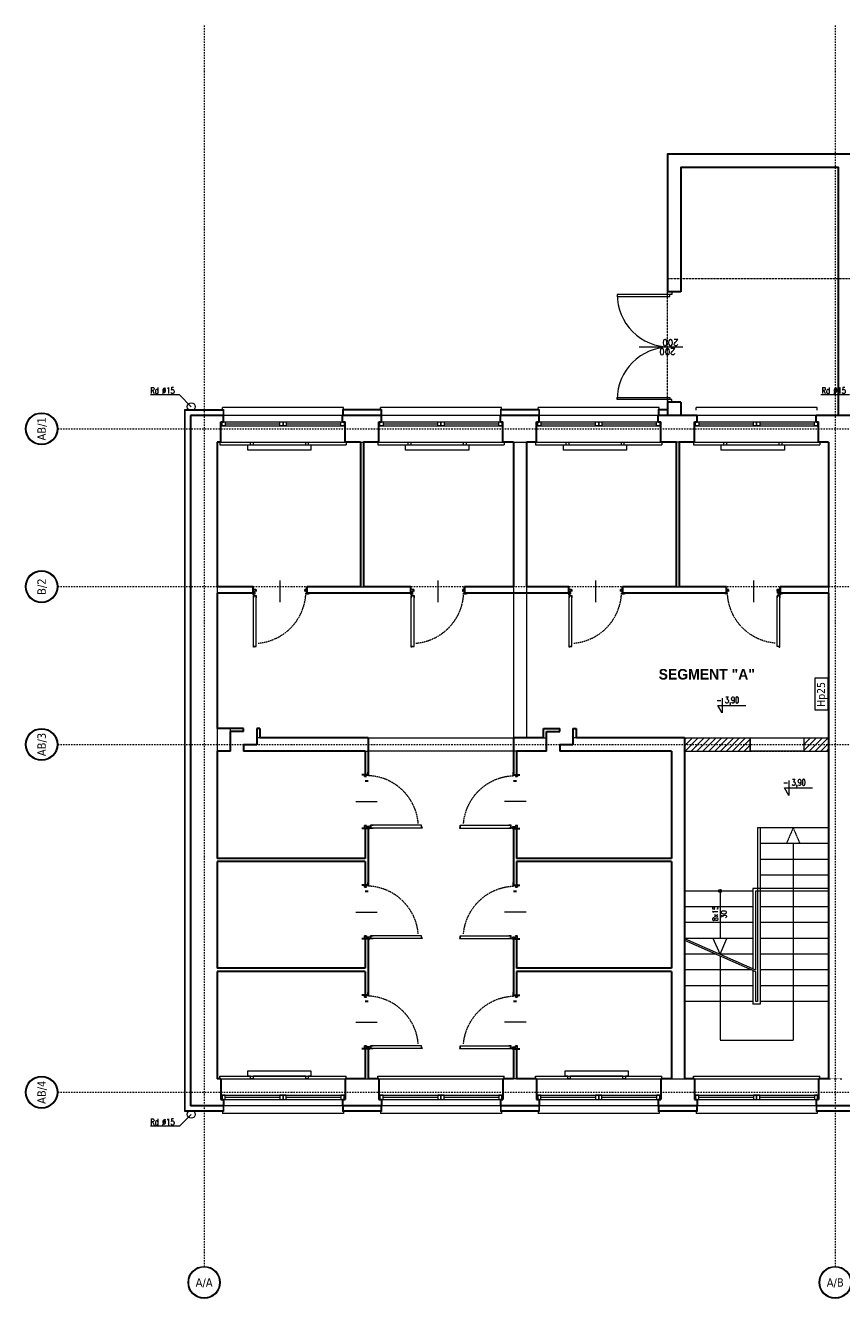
# Model space of a CAD drawing. Header units: millimetres. Extents: x -1893473 to 942156, y -568027 to 942944.
# Tile 76 of 256: x -49787 to -34276, y -220394 to -196197. Entities that reach past the tile are written whole.
import ezdxf
from ezdxf.enums import TextEntityAlignment as Align

# ---------------------------------------------------------------- set-up
doc = ezdxf.new("R2010")
doc.units = ezdxf.units.MM
doc.header["$LTSCALE"] = 0.2
for name, pattern in [('ACAD_ISO03W100', [30, 12, -18]), ('CENTER', [0.6, 0.375, -0.075, 0.075, -0.075]), ('DASHDOT', [25.4, 12.7, -6.35, 0, -6.35]), ('HIDDEN', [9.525, 6.35, -3.175]), ('Hidden Line', [391.222223, 282.222223, -109])]:
    doc.linetypes.add(name, pattern=pattern)
doc.layers.get('0').update_dxf_attribs({"lineweight": 0})
for name, color, linetype, lineweight in [('!! 0_ Istn-okna', 6, 'Continuous', 13), ('!! 0_ Istn-sciany', 7, 'Continuous', 30), ('!! 0_ Istn-widok', 1, 'Continuous', 15), ('!! 0_ Opis', 3, 'Continuous', 13), ('!! 0_Istn-cienka', 4, 'Continuous', 9), ('!! 0_Istn-drzwi', 1, 'Continuous', 13), ('!! 0_Osie', 1, 'DASHDOT', 13), ('!! 0_Widok', 1, 'Continuous', 15), ('!! 1_ tynk zewn  - nowy', 21, 'Continuous', 20), ('!! 2_Drzwi - nowe remont', 33, 'Continuous', 9), ('0-osie-tx', 66, 'Continuous', 9), ('P-Osie', 1, 'DASHDOT', 18), ('P-Przerywana nadproża', 150, 'HIDDEN', 18), ('P-Szraf - Ściana wypełniająca', 171, 'Continuous', 0), ('P-Ściana działowa', 91, 'Continuous', 5), ('P-Ściana wypełniająca', 150, 'Continuous', 13)]:
    doc.layers.add(name, color=color, linetype=linetype, lineweight=lineweight)
doc.layers.add('!! 0_Istn-grzejniki', color=7, linetype='Continuous', lineweight=0, plot=False)
doc.layers.add('!! 1_Wyburzenia', color=7, linetype='ACAD_ISO03W100', lineweight=13, true_color=0xff0505)
doc.styles.add('ARCHETYP', font='romans.shx', dxfattribs={"height": 15})
doc.styles.add('ARIAL', font='tahoma.ttf')
doc.styles.add('SIMPLEX', font='simplex.shx', dxfattribs={"width": 0.77})
doc.styles.add('STYLE10', font='arialbd.ttf')
doc.styles.add('TAHOMA', font='tahoma.ttf')
pattern_1 = [(45, (-98478.905, -15.4), (-56.1266, 56.1266), [])]

# ---------------------------------------------------------------- blocks, each defined once
blk = doc.blocks.new('*U12')
h = blk.add_hatch(color=256)
edge = h.paths.add_edge_path()
edge.add_arc((0, 0), 30.6, 0, 360)
edge = h.paths.add_edge_path(flags=17)
edge.add_arc((0, 0), 29.4, 0, 360)
for radius in [30.6, 29.4]:
    blk.add_circle((0, 0), radius)
at = {"style": 'TAHOMA', "flags": 8}
blk.add_attdef('ANSICHTSNUMMER', text='', height=16, dxfattribs=at).set_placement((0, 0), align=Align.MIDDLE_CENTER)
blk = doc.blocks.new('BLOK OSI')
at = {"layer": 'P-Osie'}
for points in [[(48917.7, -193635.5), (48917.7, -195994)], [(50117.2, -193635.5), (50117.2, -195994)], [(48639.3, -194402.1), (55424.3, -194402.1)], [(48639.3, -194702.1), (55442.3, -194702.1)], [(48639.3, -195002.1), (55442.3, -195002.1)], [(48639.3, -195663.1), (55424.3, -195663.1)]]:
    blk.add_lwpolyline(points, dxfattribs=at)
at = {"layer": '0-osie-tx'}
ref = blk.add_blockref('*U12', (48608.7, -194402.1), dxfattribs=dict(at, rotation=270))
ref.add_attrib('ANSICHTSNUMMER', 'AB/1', dxfattribs={"layer": '0', "height": 16, "rotation": 90, "style": 'TAHOMA', "flags": 8}).set_placement((48608.7, -194402.1), align=Align.MIDDLE_CENTER)
ref = blk.add_blockref('*U12', (48608.7, -194702.1), dxfattribs=dict(at, rotation=270))
ref.add_attrib('ANSICHTSNUMMER', 'B/2', dxfattribs={"layer": '0', "height": 16, "rotation": 90, "style": 'TAHOMA', "flags": 8}).set_placement((48608.7, -194702.1), align=Align.MIDDLE_CENTER)
ref = blk.add_blockref('*U12', (48608.7, -195002.1), dxfattribs=dict(at, rotation=270))
ref.add_attrib('ANSICHTSNUMMER', 'AB/3', dxfattribs={"layer": '0', "height": 16, "rotation": 90, "style": 'TAHOMA', "flags": 8}).set_placement((48608.7, -195002.1), align=Align.MIDDLE_CENTER)
ref = blk.add_blockref('*U12', (48608.7, -195663.1), dxfattribs=dict(at, rotation=270))
ref.add_attrib('ANSICHTSNUMMER', 'AB/4', dxfattribs={"layer": '0', "height": 16, "rotation": 90, "style": 'TAHOMA', "flags": 8}).set_placement((48608.7, -195663.1), align=Align.MIDDLE_CENTER)
ref = blk.add_blockref('*U12', (48917.7, -196024.6), dxfattribs=dict(at, rotation=180))
ref.add_attrib('ANSICHTSNUMMER', 'A/A', dxfattribs={"layer": '0', "height": 16, "style": 'TAHOMA', "flags": 8}).set_placement((48917.7, -196024.6), align=Align.MIDDLE_CENTER)
ref = blk.add_blockref('*U12', (50117.2, -196024.6), dxfattribs=dict(at, rotation=180))
ref.add_attrib('ANSICHTSNUMMER', 'A/B', dxfattribs={"layer": '0', "height": 16, "style": 'TAHOMA', "flags": 8}).set_placement((50117.2, -196024.6), align=Align.MIDDLE_CENTER)
blk = doc.blocks.new('zaw-dr-90-p')
at = {"color": 2, "linetype": 'CENTER', "ltscale": 0.2}
for p, q in [((12, 0), (-12, 0)), ((0, 12), (0, -12)), ((24, 24), (31, 24)), ((24, 19), (31, 19))]:
    blk.add_line(p, q, dxfattribs=at)
at = {"ltscale": 0.2}
for p, q in [((10, 12), (6, 12)), ((10, 0), (10, 6))]:
    blk.add_line(p, q, dxfattribs=at)
blk.add_lwpolyline([(0, 6), (23, 6, 0.414214), (28, 11), (28, 31), (24, 31), (24, 11, -0.414214), (23, 10), (0, 10, 4.561698), (8, 6), (5, 4)], format="xyb", dxfattribs=at)
blk.add_lwpolyline([(0, 0), (-2, 0), (-2, 0), (0, 0), (0, 3), (0, 3), (0, 0), (3, 0), (3, 0), (0, 0), (0, -3), (0, -3)], close=True)
blk.add_lwpolyline([(10, 10), (10, 39), (6, 39), (6, 10)], dxfattribs=at)
blk.add_circle((0, 0), 6.5, dxfattribs=at)
blk = doc.blocks.new('drzwi 90- sc 12')
for p, q in [((-13620.3, 20410.2), (-13620.3, 20313.8)), ((-13614.9, 20409.9), (-13620.3, 20409.9)), ((-13616.1, 20410.3), (-13620.2, 20410.3)), ((-13616.1, 20410.3), (-13620, 20410.3)), ((-13618.2, 20410.3), (-13616.2, 20410.3)), ((-13618.2, 20410.3), (-13616.2, 20410.3)), ((-13616.1, 20410.3), (-13616.1, 20411.5)), ((-13616.1, 20411.5), (-13615, 20411.5)), ((-13614.9, 20411.4), (-13614.9, 20313.8)), ((-13715.8, 20302), (-13716.3, 20302)), ((-13715.6, 20308.3), (-13715.6, 20308.6)), ((-13715.6, 20307.7), (-13715.6, 20308.6)), ((-13715.6, 20307.8), (-13715.6, 20308.6)), ((-13715.6, 20307.7), (-13715.4, 20307.7)), ((-13620.3, 20313.5), (-13620.3, 20318)), ((-13614.9, 20313.8), (-13620.3, 20313.8)), ((-13618.2, 20313.4), (-13620.2, 20313.4)), ((-13618.2, 20313.7), (-13618.2, 20313.4)), ((-13618.2, 20313.7), (-13616.4, 20313.7)), ((-13617.8, 20311.1), (-13617.8, 20305.7)), ((-13617.8, 20311.1), (-13617.8, 20305.7)), ((-13616.2, 20309.9), (-13617.4, 20309.9)), ((-13616.8, 20302), (-13616.3, 20302)), ((-13616.2, 20309.9), (-13616.2, 20311)), ((-13615.9, 20313.2), (-13615.9, 20312.2)), ((-13615.9, 20312.2), (-13615, 20312.2)), ((-13614.9, 20312.3), (-13614.9, 20318))]:
    blk.add_line(p, q)
for points in [[(-13665.3, 20285), (-13665.3, 20325.8)], [(-13615.6, 20309.6), (-13615.3, 20309.6), (-13615.3, 20309.8), (-13616.3, 20309.8), (-13616.3, 20309.6), (-13615.9, 20309.6)]]:
    blk.add_lwpolyline(points)
at = {"lineweight": 30}
for points in [[(-13716.3, 20308.9), (-13721.3, 20308.9)], [(-13716.3, 20308.9), (-13716.3, 20296.9)], [(-13614.3, 20308.9), (-13609.3, 20308.9)], [(-13614.3, 20308.9), (-13614.3, 20296.9)]]:
    blk.add_lwpolyline(points, dxfattribs=at)
at = {"ltscale": 0.2}
for points in [[(-13715.6, 20307.5), (-13715.6, 20309.5, 0.414214), (-13715.9, 20309.8), (-13719.4, 20309.8, 0.414214), (-13719.8, 20309.5), (-13719.8, 20308.9), (-13719.6, 20308.9), (-13719.6, 20309.5, -0.414214), (-13719.4, 20309.6), (-13717, 20309.6)], [(-13717, 20309.6), (-13715.9, 20309.6, -0.414214), (-13715.7, 20309.5), (-13715.7, 20307.5)], [(-13715.7, 20307.8), (-13715.7, 20305.6, 0.414214), (-13715.4, 20305.2), (-13715, 20305.2, -0.414214), (-13714.8, 20305.1), (-13714.8, 20304.5, 0.414214), (-13714.5, 20304.1), (-13713.3, 20304.1, 0.414214), (-13712.9, 20304.5), (-13712.9, 20305.1, -1), (-13712.7, 20305.1), (-13712.7, 20302, -0.414214), (-13712.9, 20301.8), (-13715.4, 20301.8, -0.414214), (-13715.6, 20302), (-13715.6, 20302.5), (-13715.8, 20302.5), (-13715.8, 20302, 0.414214), (-13715.4, 20301.6), (-13712.9, 20301.6, 0.414214), (-13712.6, 20302), (-13712.6, 20305.1, 1), (-13713.1, 20305.1), (-13713.1, 20304.5, -0.414214), (-13713.3, 20304.3), (-13714.5, 20304.3, -0.414214), (-13714.6, 20304.5), (-13714.6, 20305.1, 0.414214), (-13715, 20305.4), (-13715.4, 20305.4, -0.414214), (-13715.6, 20305.6), (-13715.6, 20307.6)], [(-13615.9, 20309.6), (-13616.6, 20309.6, 0.414214), (-13616.8, 20309.5), (-13616.8, 20305.6, -0.414214), (-13617.1, 20305.2), (-13617.6, 20305.2, 0.414214), (-13617.7, 20305.1), (-13617.7, 20304.5, -0.414214), (-13618.1, 20304.1), (-13619.3, 20304.1, -0.414214), (-13619.6, 20304.5), (-13619.6, 20305.1, 1), (-13619.8, 20305.1), (-13619.8, 20302, 0.414214), (-13619.6, 20301.8), (-13617.1, 20301.8, 0.414214), (-13616.9, 20302), (-13616.9, 20302.5), (-13616.8, 20302.5), (-13616.8, 20302, -0.414214), (-13617.1, 20301.6), (-13619.6, 20301.6, -0.414214), (-13620, 20302), (-13620, 20305.1, -1), (-13619.4, 20305.1), (-13619.4, 20304.5, 0.414214), (-13619.3, 20304.3), (-13618.1, 20304.3, 0.414214), (-13617.9, 20304.5), (-13617.9, 20305.1, -0.414214), (-13617.6, 20305.4), (-13617.1, 20305.4, 0.414214), (-13617, 20305.6), (-13617, 20309.5, -0.414214), (-13616.6, 20309.8), (-13613.1, 20309.8, -0.414214), (-13612.8, 20309.5), (-13612.8, 20308.9), (-13612.9, 20308.9), (-13612.9, 20309.5, 0.414214), (-13613.1, 20309.6), (-13615.6, 20309.6)]]:
    blk.add_lwpolyline(points, format="xyb", dxfattribs=at)
blk.add_lwpolyline([(-13616.8, 20308.8), (-13617, 20308.8), (-13617, 20307.4), (-13616.8, 20307.4)], close=True)
at = {"linetype": 'Hidden Line', "lineweight": 9, "ltscale": 0.05}
blk.add_arc((-13615.5, 20305.1), 99.1, 94.8005, 177.6944, dxfattribs=at)
for centre, radius, start, end in [((-13620.2, 20410.2), 0.1, 90, 180), ((-13615, 20411.4), 0.1, 0, 90), ((-13620.2, 20313.5), 0.1, 180, 270), ((-13616.4, 20313.2), 0.5, 0, 90), ((-13616.3, 20311), 0.1, 0, 90), ((-13615, 20312.3), 0.1, 270, 0)]:
    blk.add_arc(centre, radius, start, end)
at = {"xscale": 0.09999999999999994, "yscale": 0.09999999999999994, "zscale": 0.09999999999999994, "rotation": 180.0000000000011}
blk.add_blockref('zaw-dr-90-p', (-13614.9, 20310.9), dxfattribs=at)

msp = doc.modelspace()

# ---------------------------------------------------------------- hatches: boundary and pattern name
at = {"layer": 'P-Szraf - Ściana wypełniająca'}
h = msp.add_hatch(dxfattribs=at)
h.set_pattern_fill('ANSI31', color=256, scale=25)
h.set_pattern_definition(pattern_1)
h.paths.add_polyline_path([(-36010.65339, -209738.09366), (-37260.65339, -209738.09366), (-37260.65339, -209988.09366), (-36010.65339, -209988.09366)])
h = msp.add_hatch(dxfattribs=at)
h.set_pattern_fill('ANSI31', color=256, scale=25)
h.set_pattern_definition(pattern_1)
h.paths.add_polyline_path([(-34990.65339, -209738.09366), (-34520.65339, -209738.09366), (-34520.65339, -209988.09366), (-34990.65339, -209988.09366)])

# ---------------------------------------------------------------- linework, layer by layer
at = {"layer": '!! 0_ Istn-okna'}
for points in [[(-46070.65339, -203728.09366), (-43710.65339, -203728.09366)], [(-43070.65339, -203728.09366), (-40710.65339, -203728.09366)], [(-40070.65339, -203728.09366), (-37710.65339, -203728.09366)], [(-37070.65339, -203728.09366), (-34710.65339, -203728.09366)], [(-46070.65339, -203808.09366), (-43710.65339, -203808.09366)], [(-45990.65339, -203768.09366), (-44950.65339, -203768.09366)], [(-44830.65339, -203768.09366), (-43790.65339, -203768.09366)], [(-43070.65339, -203808.09366), (-40710.65339, -203808.09366)], [(-42990.65339, -203768.09366), (-41950.65339, -203768.09366)], [(-41830.65339, -203768.09366), (-40790.65339, -203768.09366)], [(-40070.65339, -203808.09366), (-37710.65339, -203808.09366)], [(-39990.65339, -203768.09366), (-38950.65339, -203768.09366)], [(-38830.65339, -203768.09366), (-37790.65339, -203768.09366)], [(-37070.65339, -203808.09366), (-34710.65339, -203808.09366)], [(-36990.65339, -203768.09366), (-35950.65339, -203768.09366)], [(-35830.65339, -203768.09366), (-34790.65339, -203768.09366)], [(-46070.65339, -216528.09366), (-43710.65339, -216528.09366)], [(-43070.65339, -216528.09366), (-40710.65339, -216528.09366)], [(-40070.65339, -216528.09366), (-37710.65339, -216528.09366)], [(-37070.65339, -216528.09366), (-34710.65339, -216528.09366)], [(-46070.65339, -216608.09366), (-43710.65339, -216608.09366)], [(-45990.65339, -216568.09366), (-44950.65339, -216568.09366)], [(-44830.65339, -216568.09366), (-43790.65339, -216568.09366)], [(-43070.65339, -216608.09366), (-40710.65339, -216608.09366)], [(-42990.65339, -216568.09366), (-41950.65339, -216568.09366)], [(-41830.65339, -216568.09366), (-40790.65339, -216568.09366)], [(-40070.65339, -216608.09366), (-37710.65339, -216608.09366)], [(-39990.65339, -216568.09366), (-38950.65339, -216568.09366)], [(-38830.65339, -216568.09366), (-37790.65339, -216568.09366)], [(-37070.65339, -216608.09366), (-34710.65339, -216608.09366)], [(-36990.65339, -216568.09366), (-35950.65339, -216568.09366)], [(-35830.65339, -216568.09366), (-34790.65339, -216568.09366)]]:
    msp.add_lwpolyline(points, dxfattribs=at)
for points in [[(-46050.65339, -203728.09366), (-45990.65339, -203728.09366), (-45990.65339, -203808.09366), (-46050.65339, -203808.09366)], [(-44950.65339, -203728.09366), (-44890.65339, -203728.09366), (-44890.65339, -203808.09366), (-44950.65339, -203808.09366)], [(-44890.65339, -203728.09366), (-44830.65339, -203728.09366), (-44830.65339, -203808.09366), (-44890.65339, -203808.09366)], [(-43790.65339, -203728.09366), (-43730.65339, -203728.09366), (-43730.65339, -203808.09366), (-43790.65339, -203808.09366)], [(-43050.65339, -203728.09366), (-42990.65339, -203728.09366), (-42990.65339, -203808.09366), (-43050.65339, -203808.09366)], [(-41950.65339, -203728.09366), (-41890.65339, -203728.09366), (-41890.65339, -203808.09366), (-41950.65339, -203808.09366)], [(-41890.65339, -203728.09366), (-41830.65339, -203728.09366), (-41830.65339, -203808.09366), (-41890.65339, -203808.09366)], [(-40790.65339, -203728.09366), (-40730.65339, -203728.09366), (-40730.65339, -203808.09366), (-40790.65339, -203808.09366)], [(-40050.65339, -203728.09366), (-39990.65339, -203728.09366), (-39990.65339, -203808.09366), (-40050.65339, -203808.09366)], [(-38950.65339, -203728.09366), (-38890.65339, -203728.09366), (-38890.65339, -203808.09366), (-38950.65339, -203808.09366)], [(-38890.65339, -203728.09366), (-38830.65339, -203728.09366), (-38830.65339, -203808.09366), (-38890.65339, -203808.09366)], [(-37790.65339, -203728.09366), (-37730.65339, -203728.09366), (-37730.65339, -203808.09366), (-37790.65339, -203808.09366)], [(-37050.65339, -203728.09366), (-36990.65339, -203728.09366), (-36990.65339, -203808.09366), (-37050.65339, -203808.09366)], [(-35950.65339, -203728.09366), (-35890.65339, -203728.09366), (-35890.65339, -203808.09366), (-35950.65339, -203808.09366)], [(-35890.65339, -203728.09366), (-35830.65339, -203728.09366), (-35830.65339, -203808.09366), (-35890.65339, -203808.09366)], [(-34790.65339, -203728.09366), (-34730.65339, -203728.09366), (-34730.65339, -203808.09366), (-34790.65339, -203808.09366)], [(-46050.65339, -216608.09366), (-45990.65339, -216608.09366), (-45990.65339, -216528.09366), (-46050.65339, -216528.09366)], [(-44950.65339, -216608.09366), (-44890.65339, -216608.09366), (-44890.65339, -216528.09366), (-44950.65339, -216528.09366)], [(-44890.65339, -216608.09366), (-44830.65339, -216608.09366), (-44830.65339, -216528.09366), (-44890.65339, -216528.09366)], [(-43790.65339, -216608.09366), (-43730.65339, -216608.09366), (-43730.65339, -216528.09366), (-43790.65339, -216528.09366)], [(-43050.65339, -216608.09366), (-42990.65339, -216608.09366), (-42990.65339, -216528.09366), (-43050.65339, -216528.09366)], [(-41950.65339, -216608.09366), (-41890.65339, -216608.09366), (-41890.65339, -216528.09366), (-41950.65339, -216528.09366)], [(-41890.65339, -216608.09366), (-41830.65339, -216608.09366), (-41830.65339, -216528.09366), (-41890.65339, -216528.09366)], [(-40790.65339, -216608.09366), (-40730.65339, -216608.09366), (-40730.65339, -216528.09366), (-40790.65339, -216528.09366)], [(-40050.65339, -216608.09366), (-39990.65339, -216608.09366), (-39990.65339, -216528.09366), (-40050.65339, -216528.09366)], [(-38950.65339, -216608.09366), (-38890.65339, -216608.09366), (-38890.65339, -216528.09366), (-38950.65339, -216528.09366)], [(-38890.65339, -216608.09366), (-38830.65339, -216608.09366), (-38830.65339, -216528.09366), (-38890.65339, -216528.09366)], [(-37790.65339, -216608.09366), (-37730.65339, -216608.09366), (-37730.65339, -216528.09366), (-37790.65339, -216528.09366)], [(-37050.65339, -216608.09366), (-36990.65339, -216608.09366), (-36990.65339, -216528.09366), (-37050.65339, -216528.09366)], [(-35950.65339, -216608.09366), (-35890.65339, -216608.09366), (-35890.65339, -216528.09366), (-35950.65339, -216528.09366)], [(-35890.65339, -216608.09366), (-35830.65339, -216608.09366), (-35830.65339, -216528.09366), (-35890.65339, -216528.09366)], [(-34790.65339, -216608.09366), (-34730.65339, -216608.09366), (-34730.65339, -216528.09366), (-34790.65339, -216528.09366)]]:
    msp.add_lwpolyline(points, close=True, dxfattribs=at)
at = {"layer": '!! 0_ Istn-sciany'}
for p, q in [((-46650.65339, -203608.09366), (-46650.65339, -216728.09366)), ((-46140.65339, -204118.09366), (-46140.65339, -206868.09366)), ((-43420.65339, -204118.09366), (-43420.65339, -206868.09366)), ((-43360.65339, -204118.09366), (-43360.65339, -206868.09366)), ((-40510.65339, -204118.09366), (-40510.65339, -206868.09366)), ((-40260.65339, -204118.09366), (-40260.65339, -206868.09366)), ((-37420.65339, -204118.09366), (-37420.65339, -206868.09366)), ((-37360.65339, -204118.09366), (-37360.65339, -206868.09366)), ((-34520.65339, -204118.09366), (-34520.65339, -206868.09366)), ((-46140.65339, -206988.09366), (-46140.65339, -209558.09366)), ((-34520.65339, -206988.09366), (-34520.65339, -216218.09366)), ((-45390.65339, -209558.09366), (-45390.65339, -209868.09366)), ((-45330.65339, -209558.09366), (-45330.65339, -209738.09366)), ((-43270.65339, -209738.09366), (-43270.65339, -209988.09366)), ((-40510.65339, -209738.09366), (-40510.65339, -209988.09366)), ((-39380.65339, -209558.09366), (-39380.65339, -209868.09366)), ((-39320.65339, -209558.09366), (-39320.65339, -209738.09366)), ((-37260.65339, -209738.09366), (-37260.65339, -216218.09366)), ((-46140.65339, -209993.09366), (-46140.65339, -212029.76032)), ((-37510.65339, -209993.09366), (-37510.65339, -212029.76032)), ((-46140.65339, -212089.76032), (-46140.65339, -214116.42699)), ((-37510.65339, -212089.76032), (-37510.65339, -214116.42699)), ((-46140.65339, -214176.42699), (-46140.65339, -216218.09366)), ((-37510.65339, -214176.42699), (-37510.65339, -216218.09366))]:
    msp.add_line(p, q, dxfattribs=at)
for points in [[(-34080.65339, -203608.09366), (-34080.65339, -198646.32113), (-37580.65339, -198646.32113), (-37580.65339, -201258.09366)], [(-34330.65339, -203608.09366), (-34330.65339, -198896.32113), (-37330.65339, -198896.32113), (-37330.65339, -201258.09366)], [(-37330.65339, -201258.09366), (-37580.65339, -201258.09366)], [(-37580.65339, -203358.09366), (-37580.65339, -203608.09366)], [(-37330.65339, -203358.09366), (-37580.65339, -203358.09366)], [(-37330.65339, -203358.09366), (-37330.65339, -203608.09366)], [(-46020.65339, -203608.09366), (-46650.65339, -203608.09366)], [(-46070.65339, -203728.09366), (-46020.65339, -203728.09366)], [(-46070.65339, -204118.09366), (-46070.65339, -203728.09366)], [(-46020.65339, -203728.09366), (-46020.65339, -203608.09366)], [(-43020.65339, -203608.09366), (-43760.65339, -203608.09366)], [(-43760.65339, -203728.09366), (-43760.65339, -203608.09366)], [(-43760.65339, -203728.09366), (-43710.65339, -203728.09366)], [(-43710.65339, -204118.09366), (-43710.65339, -203728.09366)], [(-43070.65339, -203728.09366), (-43020.65339, -203728.09366)], [(-43070.65339, -204118.09366), (-43070.65339, -203728.09366)], [(-43020.65339, -203728.09366), (-43020.65339, -203608.09366)], [(-40020.65339, -203608.09366), (-40760.65339, -203608.09366)], [(-40760.65339, -203728.09366), (-40760.65339, -203608.09366)], [(-40760.65339, -203728.09366), (-40710.65339, -203728.09366)], [(-40710.65339, -204118.09366), (-40710.65339, -203728.09366)], [(-40070.65339, -203728.09366), (-40020.65339, -203728.09366)], [(-40070.65339, -204118.09366), (-40070.65339, -203728.09366)], [(-40020.65339, -203728.09366), (-40020.65339, -203608.09366)], [(-37020.65339, -203608.09366), (-37760.65339, -203608.09366)], [(-37760.65339, -203728.09366), (-37760.65339, -203608.09366)], [(-37760.65339, -203728.09366), (-37710.65339, -203728.09366)], [(-37710.65339, -204118.09366), (-37710.65339, -203728.09366)], [(-37070.65339, -203728.09366), (-37020.65339, -203728.09366)], [(-37070.65339, -204118.09366), (-37070.65339, -203728.09366)], [(-37020.65339, -203728.09366), (-37020.65339, -203608.09366)], [(-33990.65339, -203608.09366), (-34760.65339, -203608.09366)], [(-34760.65339, -203728.09366), (-34760.65339, -203608.09366)], [(-34760.65339, -203728.09366), (-34710.65339, -203728.09366)], [(-34710.65339, -204118.09366), (-34710.65339, -203728.09366)], [(-46070.65339, -204118.09366), (-46140.65339, -204118.09366)], [(-43420.65339, -204118.09366), (-43710.65339, -204118.09366)], [(-43070.65339, -204118.09366), (-43360.65339, -204118.09366)], [(-40510.65339, -204118.09366), (-40710.65339, -204118.09366)], [(-40070.65339, -204118.09366), (-40260.65339, -204118.09366)], [(-37420.65339, -204118.09366), (-37710.65339, -204118.09366)], [(-37070.65339, -204118.09366), (-37360.65339, -204118.09366)], [(-34520.65339, -204118.09366), (-34710.65339, -204118.09366)], [(-45460.65258, -206868.09366), (-46140.65339, -206868.09366)], [(-43420.65339, -206868.09366), (-44440.65339, -206868.09366)], [(-44440.65339, -206868.09366), (-44440.65339, -206988.09366)], [(-42460.65339, -206868.09366), (-43360.65339, -206868.09366)], [(-40510.65339, -206868.09366), (-41440.65339, -206868.09366)], [(-41440.65339, -206868.09366), (-41440.65339, -206988.09366)], [(-39460.65339, -206868.09366), (-40260.65339, -206868.09366)], [(-37420.65339, -206868.09366), (-38440.65339, -206868.09366)], [(-38440.65339, -206868.09366), (-38440.65339, -206988.09366)], [(-36460.65339, -206868.09366), (-37360.65339, -206868.09366)], [(-34520.65339, -206868.09366), (-35440.65339, -206868.09366)], [(-35440.65339, -206868.09366), (-35440.65339, -206988.09366)], [(-45460.65339, -206988.09366), (-46140.65339, -206988.09366)], [(-42460.65339, -206988.09366), (-44440.65339, -206988.09366)], [(-39460.65339, -206988.09366), (-41440.65339, -206988.09366)], [(-36460.65339, -206988.09366), (-38440.65339, -206988.09366)], [(-34520.65339, -206988.09366), (-35440.65339, -206988.09366)], [(-45640.65339, -209558.09366), (-46140.65339, -209558.09366)], [(-45640.65339, -209618.09366), (-45890.65339, -209618.09366)], [(-45890.65339, -209988.09366), (-45890.65339, -209618.09366)], [(-45640.65339, -209618.09366), (-45640.65339, -209558.09366)], [(-45330.65339, -209558.09366), (-45390.65339, -209558.09366)], [(-43270.65339, -209738.09366), (-45330.65339, -209738.09366)], [(-39940.65339, -209738.09366), (-40510.65339, -209738.09366)], [(-39940.65339, -209738.09366), (-39940.65339, -209558.09366)], [(-39940.65339, -209558.09366), (-39630.65339, -209558.09366)], [(-39880.65339, -209988.09366), (-39880.65339, -209618.09366)], [(-39880.65339, -209618.09366), (-39630.65339, -209618.09366)], [(-39630.65339, -209618.09366), (-39630.65339, -209558.09366)], [(-39380.65339, -209558.09366), (-39320.65339, -209558.09366)], [(-37260.65339, -209738.09366), (-39320.65339, -209738.09366)], [(-45890.65339, -209988.09366), (-46140.65339, -209988.09366)], [(-45390.65339, -209868.09366), (-45640.65339, -209868.09366)], [(-45640.65339, -209868.09366), (-45640.65339, -209988.09366)], [(-43330.65339, -209988.09366), (-45640.65339, -209988.09366)], [(-43330.65339, -209993.09366), (-43330.65339, -210438.09366)], [(-43270.65339, -209993.09366), (-43270.65339, -210438.09285)], [(-40510.65339, -209993.09366), (-40510.65339, -210438.09366)], [(-39880.65339, -209988.09366), (-40450.65339, -209988.09366)], [(-40450.65339, -209993.09366), (-40450.65339, -210438.09366)], [(-39380.65339, -209868.09366), (-39630.65339, -209868.09366)], [(-39630.65339, -209868.09366), (-39630.65339, -209988.09366)], [(-37510.65339, -209988.09366), (-39630.65339, -209988.09366)], [(-43270.65339, -210558.09366), (-43330.65339, -210558.09366)], [(-40450.65339, -210558.09366), (-40510.65339, -210558.09366)], [(-43330.65339, -211458.09366), (-43330.65339, -212029.76032)], [(-43270.65339, -211458.09366), (-43330.65339, -211458.09366)], [(-43270.65339, -211458.09366), (-43270.65339, -212538.09285)], [(-40510.65339, -211458.09366), (-40510.65339, -212538.09366)], [(-40450.65339, -211458.09366), (-40510.65339, -211458.09366)], [(-40450.65339, -211458.09366), (-40450.65339, -212029.76032)], [(-43330.65339, -212029.76032), (-46140.65339, -212029.76032)], [(-43330.65339, -212089.76032), (-46140.65339, -212089.76032)], [(-43330.65339, -212089.76032), (-43330.65339, -212538.09285)], [(-37510.65339, -212029.76032), (-40450.65339, -212029.76032)], [(-40450.65339, -212089.76032), (-40450.65339, -212538.09366)], [(-37510.65339, -212089.76032), (-40450.65339, -212089.76032)], [(-43270.65339, -212658.09366), (-43330.65339, -212658.09366)], [(-40450.65339, -212658.09366), (-40510.65339, -212658.09366)], [(-43330.65339, -213558.09366), (-43330.65339, -214116.42699)], [(-43270.65339, -213558.09366), (-43330.65339, -213558.09366)], [(-43270.65339, -213558.09366), (-43270.65339, -214628.09285)], [(-40510.65339, -213558.09366), (-40510.65339, -214628.09366)], [(-40450.65339, -213558.09366), (-40510.65339, -213558.09366)], [(-40450.65339, -213558.09366), (-40450.65339, -214116.42699)], [(-43330.65339, -214116.42699), (-46140.65339, -214116.42699)], [(-37510.65339, -214116.42699), (-40450.65339, -214116.42699)], [(-43330.65339, -214176.42699), (-46140.65339, -214176.42699)], [(-43330.65339, -214176.42699), (-43330.65339, -214628.09285)], [(-40450.65339, -214176.42699), (-40450.65339, -214628.09366)], [(-37510.65339, -214176.42699), (-40450.65339, -214176.42699)], [(-43270.65339, -214748.09366), (-43330.65339, -214748.09366)], [(-40450.65339, -214748.09366), (-40510.65339, -214748.09366)], [(-43330.65339, -215648.09366), (-43330.65339, -216218.09366)], [(-43270.65339, -215648.09366), (-43330.65339, -215648.09366)], [(-43270.65339, -215648.09366), (-43270.65339, -216218.09366)], [(-40510.65339, -215648.09366), (-40510.65339, -216223.09366)], [(-40450.65339, -215648.09366), (-40510.65339, -215648.09366)], [(-40450.65339, -215648.09366), (-40450.65339, -216223.09366)], [(-46070.65339, -216218.09366), (-46140.65339, -216218.09366)], [(-46070.65339, -216218.09366), (-46070.65339, -216608.09366)], [(-43330.65339, -216218.09366), (-43710.65339, -216218.09366)], [(-43710.65339, -216218.09366), (-43710.65339, -216608.09366)], [(-43070.65339, -216218.09366), (-43270.65339, -216218.09366)], [(-43070.65339, -216218.09366), (-43070.65339, -216608.09366)], [(-40510.65339, -216218.09366), (-40710.65339, -216218.09366)], [(-40710.65339, -216218.09366), (-40710.65339, -216608.09366)], [(-40070.65339, -216218.09366), (-40450.65339, -216218.09366)], [(-40070.65339, -216218.09366), (-40070.65339, -216608.09366)], [(-37510.65339, -216218.09366), (-37710.65339, -216218.09366)], [(-37710.65339, -216218.09366), (-37710.65339, -216608.09366)], [(-37070.65339, -216218.09366), (-37260.65339, -216218.09366)], [(-37070.65339, -216218.09366), (-37070.65339, -216608.09366)], [(-34520.65339, -216218.09366), (-34710.65339, -216218.09366)], [(-34710.65339, -216218.09366), (-34710.65339, -216608.09366)], [(-46020.65339, -216728.09366), (-46650.65339, -216728.09366)], [(-46070.65339, -216608.09366), (-46020.65339, -216608.09366)], [(-46020.65339, -216608.09366), (-46020.65339, -216728.09366)], [(-43760.65339, -216608.09366), (-43710.65339, -216608.09366)], [(-43760.65339, -216608.09366), (-43760.65339, -216728.09366)], [(-43020.65339, -216728.09366), (-43760.65339, -216728.09366)], [(-43070.65339, -216608.09366), (-43020.65339, -216608.09366)], [(-43020.65339, -216608.09366), (-43020.65339, -216728.09366)], [(-40760.65339, -216608.09366), (-40710.65339, -216608.09366)], [(-40760.65339, -216608.09366), (-40760.65339, -216728.09366)], [(-40020.65339, -216728.09366), (-40760.65339, -216728.09366)], [(-40070.65339, -216608.09366), (-40020.65339, -216608.09366)], [(-40020.65339, -216608.09366), (-40020.65339, -216728.09366)], [(-37760.65339, -216608.09366), (-37710.65339, -216608.09366)], [(-37760.65339, -216608.09366), (-37760.65339, -216728.09366)], [(-37020.65339, -216728.09366), (-37760.65339, -216728.09366)], [(-37070.65339, -216608.09366), (-37020.65339, -216608.09366)], [(-37020.65339, -216608.09366), (-37020.65339, -216728.09366)], [(-34760.65339, -216608.09366), (-34710.65339, -216608.09366)], [(-34760.65339, -216608.09366), (-34760.65339, -216728.09366)], [(-33990.65339, -216728.09366), (-34760.65339, -216728.09366)]]:
    msp.add_lwpolyline(points, dxfattribs=at)
at = {"layer": '!! 0_ Istn-widok', "linetype": 'HIDDEN', "ltscale": 3}
for p, q in [((-37580.65339, -203608.09366), (-37580.65339, -201008.09366)), ((-37580.65339, -201008.09366), (-34080.65339, -201008.09366))]:
    msp.add_line(p, q, dxfattribs=at)
at = {"layer": '!! 0_ Istn-widok'}
for p, q in [((-35960.65339, -212598.09366), (-35960.65339, -214125.87143)), ((-35910.65339, -212648.09366), (-35910.65339, -214148.09366))]:
    msp.add_line(p, q, dxfattribs=at)
for points in [[(-43740.65339, -203458.09366), (-46040.65339, -203458.09366)], [(-46040.65339, -203508.09366), (-46040.65339, -203458.09366)], [(-43740.65339, -203508.09366), (-43740.65339, -203458.09366)], [(-40740.65339, -203458.09366), (-43040.65339, -203458.09366)], [(-43040.65339, -203508.09366), (-43040.65339, -203458.09366)], [(-40740.65339, -203508.09366), (-40740.65339, -203458.09366)], [(-37740.65339, -203458.09366), (-40040.65339, -203458.09366)], [(-40040.65339, -203508.09366), (-40040.65339, -203458.09366)], [(-37740.65339, -203508.09366), (-37740.65339, -203458.09366)], [(-34740.65339, -203458.09366), (-37040.65339, -203458.09366)], [(-37040.65339, -203508.09366), (-37040.65339, -203458.09366)], [(-34740.65339, -203508.09366), (-34740.65339, -203458.09366)], [(-46090.65339, -204118.09366), (-46090.65339, -204168.09366)], [(-46090.65339, -204168.09366), (-43690.65339, -204168.09366)], [(-43690.65339, -204118.09366), (-43690.65339, -204168.09366)], [(-43420.65339, -204118.09366), (-43360.65339, -204118.09366)], [(-43090.65339, -204118.09366), (-43090.65339, -204168.09366)], [(-43090.65339, -204168.09366), (-40690.65339, -204168.09366)], [(-40690.65339, -204118.09366), (-40690.65339, -204168.09366)], [(-40510.65339, -204118.09366), (-40260.65339, -204118.09366)], [(-40090.65339, -204118.09366), (-40090.65339, -204168.09366)], [(-40090.65339, -204168.09366), (-37690.65339, -204168.09366)], [(-37690.65339, -204118.09366), (-37690.65339, -204168.09366)], [(-37360.65339, -204118.09366), (-37420.65339, -204118.09366)], [(-37090.65339, -204118.09366), (-37090.65339, -204168.09366)], [(-37090.65339, -204168.09366), (-34690.65339, -204168.09366)], [(-34690.65339, -204118.09366), (-34690.65339, -204168.09366)], [(-46140.65339, -206868.09366), (-46140.65339, -206988.09366)], [(-43420.65339, -206868.09366), (-43360.65339, -206868.09366)], [(-40510.65339, -206868.09366), (-40510.65339, -206988.09366)], [(-40260.65339, -206868.09366), (-40260.65339, -206988.09366)], [(-37420.65339, -206868.09366), (-37360.65339, -206868.09366)], [(-34520.65339, -206868.09366), (-34520.65339, -206988.09366)], [(-46140.65339, -209558.09366), (-46140.65339, -209988.09366)], [(-45890.65339, -209618.09366), (-45890.65339, -209558.09366)], [(-45330.65339, -209738.09366), (-45390.65339, -209738.09366)], [(-39940.65339, -209738.09366), (-39880.65339, -209738.09366)], [(-39320.65339, -209738.09366), (-39380.65339, -209738.09366)], [(-43330.65339, -209988.09366), (-43270.65339, -209988.09366)], [(-40450.65339, -209988.09366), (-40510.65339, -209988.09366)], [(-35960.65339, -212648.09366), (-37260.65339, -212648.09366)], [(-36585.65339, -212648.09366), (-36585.65339, -213548.09366)], [(-34520.65339, -212598.09366), (-35960.65339, -212598.09366)], [(-34520.65339, -212648.09366), (-35910.65339, -212648.09366)], [(-35960.65339, -212948.09366), (-37260.65339, -212948.09366)], [(-35960.65339, -213248.09366), (-37260.65339, -213248.09366)], [(-35960.65339, -213548.09366), (-37260.65339, -213548.09366)], [(-37260.65339, -213548.09366), (-35910.65339, -214148.09366)], [(-37260.65339, -213580.92318), (-35910.65339, -214180.92318)], [(-35960.65339, -213848.09366), (-36585.65339, -213848.09366)], [(-46090.65339, -216168.09366), (-43690.65339, -216168.09366)], [(-46090.65339, -216218.09366), (-46090.65339, -216168.09366)], [(-43690.65339, -216218.09366), (-43690.65339, -216168.09366)], [(-43330.65339, -216218.09366), (-43270.65339, -216218.09366)], [(-43090.65339, -216168.09366), (-40690.65339, -216168.09366)], [(-43090.65339, -216218.09366), (-43090.65339, -216168.09366)], [(-40690.65339, -216218.09366), (-40690.65339, -216168.09366)], [(-40450.65339, -216218.09366), (-40510.65339, -216218.09366)], [(-40090.65339, -216168.09366), (-37690.65339, -216168.09366)], [(-40090.65339, -216218.09366), (-40090.65339, -216168.09366)], [(-37690.65339, -216218.09366), (-37690.65339, -216168.09366)], [(-37510.65339, -216218.09366), (-37260.65339, -216218.09366)], [(-37090.65339, -216168.09366), (-34690.65339, -216168.09366)], [(-37090.65339, -216218.09366), (-37090.65339, -216168.09366)], [(-34690.65339, -216218.09366), (-34690.65339, -216168.09366)], [(-46040.65339, -216828.09366), (-46040.65339, -216878.09366)], [(-43740.65339, -216878.09366), (-46040.65339, -216878.09366)], [(-43740.65339, -216828.09366), (-43740.65339, -216878.09366)], [(-43040.65339, -216828.09366), (-43040.65339, -216878.09366)], [(-40740.65339, -216878.09366), (-43040.65339, -216878.09366)], [(-40740.65339, -216828.09366), (-40740.65339, -216878.09366)], [(-40040.65339, -216828.09366), (-40040.65339, -216878.09366)], [(-37740.65339, -216878.09366), (-40040.65339, -216878.09366)], [(-37740.65339, -216828.09366), (-37740.65339, -216878.09366)], [(-37040.65339, -216828.09366), (-37040.65339, -216878.09366)], [(-34740.65339, -216878.09366), (-37040.65339, -216878.09366)], [(-34740.65339, -216828.09366), (-34740.65339, -216878.09366)]]:
    msp.add_lwpolyline(points, dxfattribs=at)
at = {"layer": '!! 0_ Istn-widok', "ltscale": 3}
for points in [[(-40510.65339, -206988.09366), (-40510.65339, -209738.09366)], [(-40260.65339, -206988.09366), (-40260.65339, -209738.09366)], [(-43270.65339, -209738.09366), (-40510.65339, -209738.09366)], [(-40510.65339, -209988.09366), (-43270.65339, -209988.09366)]]:
    msp.add_lwpolyline(points, dxfattribs=at)
at = {"layer": '!! 0_ Istn-widok'}
msp.add_lwpolyline([(-34531.77601, -209203.49194), (-34531.77601, -208603.49194), (-34781.77601, -208603.49194), (-34781.77601, -209203.49194)], close=True, dxfattribs=at)
at = {"layer": '!! 0_ Istn-widok', "linetype": 'HIDDEN', "ltscale": 3}
for points in [[(-37260.65339, -209738.09366), (-34520.65339, -209738.09366)], [(-37260.65339, -209988.09366), (-34520.65339, -209988.09366)]]:
    msp.add_lwpolyline(points, dxfattribs=at)
at = {"layer": '!! 0_ Istn-widok'}
for centre, radius in [((-46635.65339, -203443.09366), 75), ((-36585.65339, -212648.09366), 30), ((-46635.65339, -216893.09366), 75)]:
    msp.add_circle(centre, radius, dxfattribs=at)
at = {"layer": '!! 0_ Opis'}
for points in [[(-46862.02537, -203216.72167), (-47410.87873, -203216.72167)], [(-46862.02537, -203216.72167), (-46635.65339, -203443.09366)], [(-34122.02537, -203216.72167), (-34670.87873, -203216.72167)], [(-36546.82701, -208984.04789), (-36546.82701, -209264.06554)], [(-36546.82701, -209264.06554), (-36627.66115, -209124.05672)], [(-36627.66115, -209124.05672), (-36093.31907, -209124.05672)], [(-35280.03668, -210830.07592), (-35360.87081, -210690.06709)], [(-35360.87081, -210690.06709), (-34826.52874, -210690.06709)], [(-35280.03668, -210550.05827), (-35280.03668, -210830.07592)], [(-46862.02537, -217119.46564), (-46635.65339, -216893.09366)], [(-46862.02537, -217119.46564), (-47410.87873, -217119.46564)]]:
    msp.add_lwpolyline(points, dxfattribs=at)
at = {"layer": '!! 0_Istn-cienka', "linetype": 'HIDDEN', "ltscale": 2}
for p, q in [((-35870.65339, -211448.09366), (-35870.65339, -214748.09366)), ((-35820.65339, -211448.09366), (-35820.65339, -214798.09366)), ((-35960.65339, -214158.70096), (-35960.65339, -214798.09366)), ((-35910.65339, -214180.92318), (-35910.65339, -214748.09366))]:
    msp.add_line(p, q, dxfattribs=at)
for points in [[(-43760.65339, -203608.09366), (-46020.65339, -203608.09366)], [(-40760.65339, -203608.09366), (-43020.65339, -203608.09366)], [(-37760.65339, -203608.09366), (-40020.65339, -203608.09366)], [(-34760.65339, -203608.09366), (-37020.65339, -203608.09366)], [(-46070.65339, -204118.09366), (-43710.65339, -204118.09366)], [(-43070.65339, -204118.09366), (-40710.65339, -204118.09366)], [(-40070.65339, -204118.09366), (-37710.65339, -204118.09366)], [(-37070.65339, -204118.09366), (-34710.65339, -204118.09366)], [(-34520.65339, -211448.09366), (-35870.65339, -211448.09366)], [(-35195.65339, -211448.09366), (-35324.49253, -211748.09366)], [(-35195.65339, -211448.09366), (-35066.81424, -211748.09366)], [(-34520.65339, -211748.09366), (-35820.65339, -211748.09366)], [(-35195.65339, -211748.09366), (-35195.65339, -215483.09366)], [(-34520.65339, -212048.09366), (-35820.65339, -212048.09366)], [(-34520.65339, -212348.09366), (-35820.65339, -212348.09366)], [(-34520.65339, -212648.09366), (-35820.65339, -212648.09366)], [(-34520.65339, -212948.09366), (-35820.65339, -212948.09366)], [(-34520.65339, -213248.09366), (-35820.65339, -213248.09366)], [(-34520.65339, -213548.09366), (-35820.65339, -213548.09366)], [(-36659.51982, -213848.09366), (-37260.65339, -213848.09366)], [(-36585.65339, -213880.92318), (-36585.65339, -215483.09366)], [(-34520.65339, -213848.09366), (-35820.65339, -213848.09366)], [(-35984.51982, -214148.09366), (-37260.65339, -214148.09366)], [(-34520.65339, -214148.09366), (-35820.65339, -214148.09366)], [(-35960.65339, -214448.09366), (-37260.65339, -214448.09366)], [(-34520.65339, -214448.09366), (-35820.65339, -214448.09366)], [(-35960.65339, -214748.09366), (-37260.65339, -214748.09366)], [(-35820.65339, -214798.09366), (-35960.65339, -214798.09366)], [(-35870.65339, -214748.09366), (-35910.65339, -214748.09366)], [(-34520.65339, -214748.09366), (-35820.65339, -214748.09366)], [(-36585.65339, -215483.09366), (-35195.65339, -215483.09366)], [(-46070.65339, -216218.09366), (-43710.65339, -216218.09366)], [(-43070.65339, -216218.09366), (-40710.65339, -216218.09366)], [(-40070.65339, -216218.09366), (-37710.65339, -216218.09366)], [(-37070.65339, -216218.09366), (-34710.65339, -216218.09366)], [(-43760.65339, -216728.09366), (-46020.65339, -216728.09366)], [(-40760.65339, -216728.09366), (-43020.65339, -216728.09366)], [(-37760.65339, -216728.09366), (-40020.65339, -216728.09366)], [(-34760.65339, -216728.09366), (-37020.65339, -216728.09366)]]:
    msp.add_lwpolyline(points, dxfattribs=at)
at = {"layer": '!! 0_Istn-drzwi'}
for points in [[(-38540.65339, -201348.09366), (-37540.65339, -201348.09366), (-37540.65339, -201308.09366), (-38540.65339, -201308.09366)], [(-37580.65339, -201308.09366), (-37580.65339, -201258.09366), (-37500.65339, -201258.09366), (-37500.65339, -201308.09366)], [(-38540.65339, -203268.09366), (-37540.65339, -203268.09366), (-37540.65339, -203308.09366), (-38540.65339, -203308.09366)], [(-37580.65339, -203308.09366), (-37580.65339, -203358.09366), (-37500.65339, -203358.09366), (-37500.65339, -203308.09366)], [(-35490.65339, -206908.09366), (-35440.65339, -206908.09366), (-35440.65339, -206988.09366), (-35490.65339, -206988.09366)]]:
    msp.add_lwpolyline(points, close=True, dxfattribs=at)
msp.add_lwpolyline([(-38120.21097, -202308.09366), (-37290.65339, -202308.09366)], dxfattribs=at)
for centre, start, end in [((-37540.65339, -201308.09366), 179.999999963, 269.999999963), ((-37540.65339, -203308.09366), 90.000000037, 180.000000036)]:
    msp.add_arc(centre, 1000, start, end, dxfattribs=at)
at = {"layer": '!! 0_Istn-grzejniki'}
for points in [[(-44410.65339, -204118.09366), (-44410.65339, -204168.09366), (-44360.65339, -204168.09366), (-44360.65339, -204268.09366), (-45560.65339, -204268.09366), (-45560.65339, -204168.09366), (-45510.65339, -204168.09366), (-45510.65339, -204118.09366), (-45460.65339, -204118.09366), (-45460.65339, -204168.09366), (-44460.65339, -204168.09366), (-44460.65339, -204118.09366)], [(-41410.65339, -204118.09366), (-41410.65339, -204168.09366), (-41360.65339, -204168.09366), (-41360.65339, -204268.09366), (-42560.65339, -204268.09366), (-42560.65339, -204168.09366), (-42510.65339, -204168.09366), (-42510.65339, -204118.09366), (-42460.65339, -204118.09366), (-42460.65339, -204168.09366), (-41460.65339, -204168.09366), (-41460.65339, -204118.09366)], [(-38410.65339, -204118.09366), (-38410.65339, -204168.09366), (-38360.65339, -204168.09366), (-38360.65339, -204268.09366), (-39560.65339, -204268.09366), (-39560.65339, -204168.09366), (-39510.65339, -204168.09366), (-39510.65339, -204118.09366), (-39460.65339, -204118.09366), (-39460.65339, -204168.09366), (-38460.65339, -204168.09366), (-38460.65339, -204118.09366)], [(-35410.65339, -204118.09366), (-35410.65339, -204168.09366), (-35360.65339, -204168.09366), (-35360.65339, -204268.09366), (-36560.65339, -204268.09366), (-36560.65339, -204168.09366), (-36510.65339, -204168.09366), (-36510.65339, -204118.09366), (-36460.65339, -204118.09366), (-36460.65339, -204168.09366), (-35460.65339, -204168.09366), (-35460.65339, -204118.09366)], [(-45510.65339, -216218.09366), (-45510.65339, -216168.09366), (-45560.65339, -216168.09366), (-45560.65339, -216068.09366), (-44360.65339, -216068.09366), (-44360.65339, -216168.09366), (-44410.65339, -216168.09366), (-44410.65339, -216218.09366), (-44460.65339, -216218.09366), (-44460.65339, -216168.09366), (-45460.65339, -216168.09366), (-45460.65339, -216218.09366)], [(-39480.65339, -216218.09366), (-39480.65339, -216168.09366), (-39530.65339, -216168.09366), (-39530.65339, -216068.09366), (-38330.65339, -216068.09366), (-38330.65339, -216168.09366), (-38380.65339, -216168.09366), (-38380.65339, -216218.09366), (-38430.65339, -216218.09366), (-38430.65339, -216168.09366), (-39430.65339, -216168.09366), (-39430.65339, -216218.09366)]]:
    msp.add_lwpolyline(points, close=True, dxfattribs=at)
at = {"layer": '!! 0_Widok'}
for points in [[(-36585.65339, -213848.09366), (-36714.49253, -213548.09366)], [(-36585.65339, -213848.09366), (-36456.81424, -213548.09366)]]:
    msp.add_lwpolyline(points, dxfattribs=at)
at = {"layer": '!! 1_ tynk zewn  - nowy'}
for points in [[(-46020.65339, -216838.09366), (-46760.65339, -216838.09366), (-46760.65339, -203498.09366), (-46020.65339, -203498.09366)], [(-46020.65339, -216828.09366), (-46750.65339, -216828.09366), (-46750.65339, -203508.09366), (-46020.65339, -203508.09366)], [(-46030.65339, -203498.09366), (-46030.65339, -203608.09366)], [(-46020.65339, -203498.09366), (-46020.65339, -203608.09366)], [(-43020.65339, -203498.09366), (-43760.65339, -203498.09366)], [(-43760.65339, -203498.09366), (-43760.65339, -203608.09366)], [(-43020.65339, -203508.09366), (-43760.65339, -203508.09366)], [(-43750.65339, -203498.09366), (-43750.65339, -203608.09366)], [(-43030.65339, -203498.09366), (-43030.65339, -203608.09366)], [(-43020.65339, -203498.09366), (-43020.65339, -203608.09366)], [(-40020.65339, -203498.09366), (-40760.65339, -203498.09366)], [(-40760.65339, -203498.09366), (-40760.65339, -203608.09366)], [(-40020.65339, -203508.09366), (-40760.65339, -203508.09366)], [(-40750.65339, -203498.09366), (-40750.65339, -203608.09366)], [(-40030.65339, -203498.09366), (-40030.65339, -203608.09366)], [(-40020.65339, -203498.09366), (-40020.65339, -203608.09366)], [(-37580.65339, -203498.09366), (-37760.65339, -203498.09366)], [(-37760.65339, -203498.09366), (-37760.65339, -203608.09366)], [(-37580.65339, -203508.09366), (-37760.65339, -203508.09366)], [(-37750.65339, -203498.09366), (-37750.65339, -203608.09366)], [(-46030.65339, -216728.09366), (-46030.65339, -216838.09366)], [(-46020.65339, -216728.09366), (-46020.65339, -216838.09366)], [(-43760.65339, -216728.09366), (-43760.65339, -216838.09366)], [(-43750.65339, -216728.09366), (-43750.65339, -216838.09366)], [(-43030.65339, -216728.09366), (-43030.65339, -216838.09366)], [(-43020.65339, -216728.09366), (-43020.65339, -216838.09366)], [(-40760.65339, -216728.09366), (-40760.65339, -216838.09366)], [(-40750.65339, -216728.09366), (-40750.65339, -216838.09366)], [(-40030.65339, -216728.09366), (-40030.65339, -216838.09366)], [(-40020.65339, -216728.09366), (-40020.65339, -216838.09366)], [(-37760.65339, -216728.09366), (-37760.65339, -216838.09366)], [(-37750.65339, -216728.09366), (-37750.65339, -216838.09366)], [(-37030.65339, -216728.09366), (-37030.65339, -216838.09366)], [(-37020.65339, -216728.09366), (-37020.65339, -216838.09366)], [(-34760.65339, -216728.09366), (-34760.65339, -216838.09366)], [(-34750.65339, -216728.09366), (-34750.65339, -216838.09366)], [(-43020.65339, -216828.09366), (-43760.65339, -216828.09366)], [(-43020.65339, -216838.09366), (-43760.65339, -216838.09366)], [(-40020.65339, -216828.09366), (-40760.65339, -216828.09366)], [(-40020.65339, -216838.09366), (-40760.65339, -216838.09366)], [(-37020.65339, -216828.09366), (-37760.65339, -216828.09366)], [(-37020.65339, -216838.09366), (-37760.65339, -216838.09366)], [(-33305.58744, -216828.09366), (-34760.65339, -216828.09366)], [(-33305.58744, -216838.09366), (-34760.65339, -216838.09366)]]:
    msp.add_lwpolyline(points, dxfattribs=at)
at = {"layer": '!! 1_Wyburzenia'}
msp.add_lwpolyline([(-34520.65339, -216218.09366), (-34270.65339, -216218.09366)], dxfattribs=at)
at = {"layer": 'P-Przerywana nadproża'}
msp.add_lwpolyline([(-36010.65339, -209738.09366), (-34990.65339, -209738.09366), (-34990.65339, -209988.09366), (-36010.65339, -209988.09366)], close=True, dxfattribs=at)
at = {"layer": 'P-Ściana działowa'}
for points in [[(-45460.65339, -206988.09366), (-45460.65339, -206868.09366)], [(-42460.65339, -206988.09366), (-42460.65339, -206868.09366)], [(-39460.65339, -206988.09366), (-39460.65339, -206868.09366)], [(-36460.65339, -206988.09366), (-36460.65339, -206868.09366)], [(-43270.65339, -210438.09285), (-43330.65339, -210438.09285)], [(-40510.65339, -210438.09366), (-40450.65339, -210438.09366)], [(-43270.6534, -212538.09285), (-43330.6534, -212538.09285)], [(-40510.65338, -212538.09366), (-40450.65338, -212538.09366)], [(-43270.65338, -214628.09285), (-43330.65338, -214628.09285)], [(-40510.65339, -214628.09366), (-40450.65339, -214628.09366)]]:
    msp.add_lwpolyline(points, dxfattribs=at)
at = {"layer": 'P-Ściana wypełniająca'}
for points in [[(-37260.65339, -209738.09366), (-36010.65339, -209738.09366)], [(-36010.65339, -209738.09366), (-36010.65339, -209988.09366)], [(-34990.65339, -209738.09366), (-34520.65339, -209738.09366)], [(-34990.65339, -209738.09366), (-34990.65339, -209988.09366)], [(-37260.65339, -209988.09366), (-36010.65339, -209988.09366)], [(-34990.65339, -209988.09366), (-34520.65339, -209988.09366)]]:
    msp.add_lwpolyline(points, dxfattribs=at)

# ---------------------------------------------------------------- block references
at = {"layer": '!! 0_Osie', "xscale": 10, "yscale": 10, "zscale": 10}
msp.add_blockref('BLOK OSI', (-535567.76763, 1740157.78937), dxfattribs=at)
at = {"layer": '!! 2_Drzwi - nowe remont', "yscale": 10, "zscale": 10}
for p, xscale, rotation in [((-181603.34962, -3898.85027), 10, 180), ((-178603.34966, -3898.85026), 10, 180), ((-175603.34962, -3898.85026), 10, 180), ((100702.04365, -3898.85026), -10, 180), ((-246359.89679, -347600.78989), 10, 270), ((162578.59001, -347600.79069), -10, 90), ((-246359.8968, -349700.78989), 10, 270), ((162578.59002, -349700.79069), -10, 90), ((-246359.89678, -351790.78989), 10, 270), ((162578.59001, -351790.79069), -10, 90)]:
    msp.add_blockref('drzwi 90- sc 12', p, dxfattribs=dict(at, xscale=xscale, rotation=rotation))

# ---------------------------------------------------------------- texts
at = {"layer": '!! 0_ Opis'}
for s, height, rotation, style, width, p in [('Rd %%C15', 120, 359.99999996, 'ARCHETYP', 0.7, (-47414.48185, -203194.98776)), ('Rd %%C15', 120, 359.99999996, 'ARCHETYP', 0.7, (-34656.03545, -203194.98776)), ('8x15', 100, 90, 'SIMPLEX', 0.75, (-36625.9963, -213220.69253)), ('30', 100, 90, 'SIMPLEX', 0.75, (-36464.48559, -213167.89101)), ('Rd %%C15', 120, 359.99999996, 'ARCHETYP', 0.7, (-47414.48185, -217097.73173))]:
    msp.add_text(s, height=height, rotation=rotation, dxfattribs=dict(at, style=style, width=width)).set_placement(p)
for s, height, style, width, p in [('SEGMENT "A"', 200, 'STYLE10', 0.95, (-37751.68997, -208628.26352)), ('- 3,90', 120, 'SIMPLEX', 0.75, (-36653.70151, -209078.27553)), ('- 3,90', 120, 'SIMPLEX', 0.75, (-35386.91117, -210644.28591))]:
    msp.add_text(s, height=height, dxfattribs=dict(at, style=style, width=width)).set_placement(p)
at = {"layer": '!! 0_ Opis', "ltscale": 0.7, "style": 'ARIAL'}
msp.add_text('Hp25', height=150, rotation=90, dxfattribs=at).set_placement((-34590.17218, -209146.30125))
at = {"layer": '!! 0_Istn-drzwi', "color": 8, "style": 'ARCHETYP'}
for p in [(-37372.61263, -202166.62229), (-37430.42531, -202338.09366)]:
    msp.add_text('200', height=120, rotation=179.99999996, dxfattribs=at).set_placement(p)

doc.saveas('drawing.dxf')
